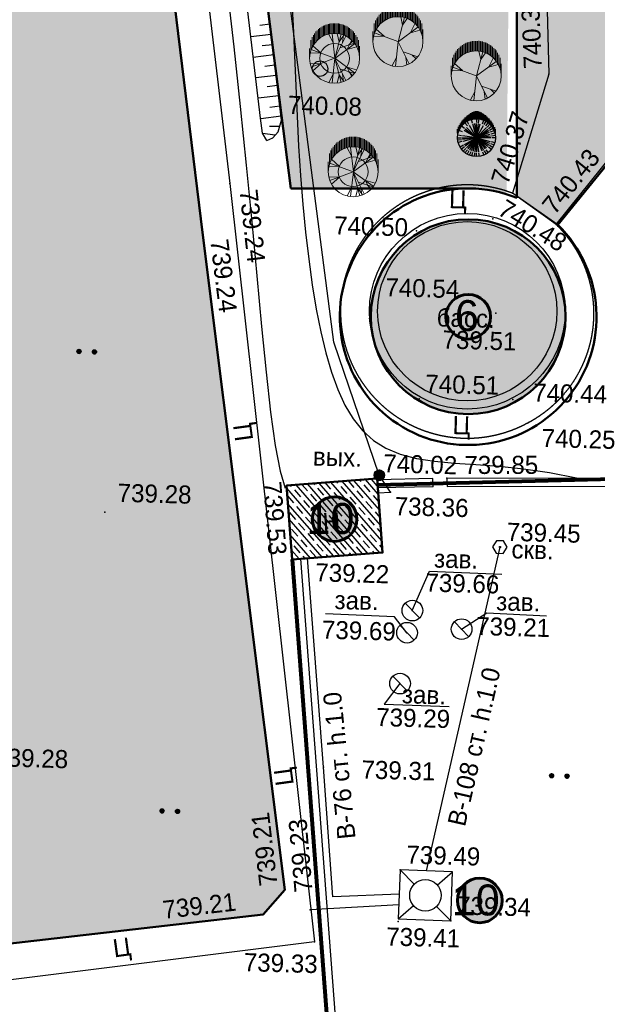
# Model space of a CAD drawing. Header units: millimetres. Extents: x -257011 to 237647566, y 2784933 to 6706507.
# Tile 118 of 256: x 9271319 to 9299299, y 5058939 to 5106666. Entities that reach past the tile are written whole.
import ezdxf

# ---------------------------------------------------------------- set-up
doc = ezdxf.new("R2010")
doc.units = ezdxf.units.MM
doc.header["$LTSCALE"] = 1000
doc.header["$PDMODE"] = 32
doc.header["$PDSIZE"] = 0.3
for name, pattern in [('Д_ТРОТ_ТРУБА', [3, 1.5, -1.5]), ('ДОРОГИ_СТРОЯЩ', [9, 8, -1]), ('Контура низ откосов  Штриховая 0.1-0.5 - - - - - - -', [0.6, 0.1, -0.5]), ('ОТКОС_НИЗ', [1.2, 0.2, -1])]:
    doc.linetypes.add(name, pattern=pattern)
for name, color, linetype in [('(002) Рамка', 7, 'Continuous'), ('(004) Точки рельефа', 7, 'Continuous'), ('(007) Здания', 7, 'Continuous'), ('(011) Колодцы', 7, 'Continuous'), ('(014) Водопровод', 5, 'ИК_Водопровод -------в--------'), ('(025) Дорога', 7, 'Continuous'), ('(027) Гидрография', 7, 'Continuous'), ('(028) Гидротехн.', 7, 'Continuous'), ('(031) Горизонтали', 42, 'Continuous'), ('(035) Откосы', 7, 'Continuous'), ('(036) Растительность', 7, 'Continuous'), ('(038) Деревья', 7, 'Continuous'), ('(040) Ограда', 7, 'Continuous'), ('TREE', 74, 'Continuous')]:
    doc.layers.add(name, color=color, linetype=linetype)
for name, color, linetype, lineweight in [('(032) Горизонтали утолщенные', 32, 'Continuous', 30), ('.', 7, 'Continuous', 15), ('Ф А С А Д', 250, 'Continuous', 15)]:
    doc.layers.add(name, color=color, linetype=linetype, lineweight=lineweight)
doc.styles.add('ATTR', font='romans.shx', dxfattribs={"width": 0.8, "height": 0.470416})
doc.styles.add('BM-431', font='txt')
doc.styles.add('D-431', font='txt', dxfattribs={"width": 2})
doc.styles.add('P-131', font='txt')
doc.styles.add('Roman', font='romans')
doc.styles.add('S', font='txtwr', dxfattribs={"oblique": 15})
doc.styles.get("Standard").update_dxf_attribs({"font": 'ARIALN.TTF'})
doc.linetypes.add('FENCELINE2', pattern='A,6.35,-2.54,[132,ltypeshp.shx,S=2.54,R=0,X=-2.54,Y=0],-2.54,25.4', length=36.83)
doc.linetypes.add('KANALIS_K', pattern='A,1,["<",Standard,S=1.8,R=0,X=-0.9,Y=-0.9],3,-1,["К",Standard,S=1.8,R=0,X=-0.9,Y=-0.9],-1,10', length=16)
doc.linetypes.add('ИК_Водопровод -------в--------', pattern='A,9,-0.6,["В",Standard,S=1.2,R=0,X=0,Y=-0.6],-1.2', length=10.8)
doc.linetypes.add('ОГРАДА_БЕТ', pattern='A,4,["|",Standard,S=0.8,R=0,X=0,Y=-0.8],4', length=8)
pattern_1 = [(95, (-992257.5, -556265.4), (-275.171012, 230.8958947), [127, -381]), (185, (-992199.77, -556196.6), (-230.8958947, -275.171012), [127, -381])]

# ---------------------------------------------------------------- blocks, each defined once
blk = doc.blocks.new('I01171')
blk.add_line((-0.722283, 0.697501), (0.702286, -0.69785))
blk.add_circle((0, 0), 1)
at = {"color": 4, "style": 'S', "oblique": 15}
blk.add_attdef('Z', (1.616431, -1.093486), '', height=2, dxfattribs=at)
blk = doc.blocks.new('U295')
at = {"color": 3}
for p, q in [((-0.05, 0.1), (0.05, 0.1)), ((-0.05, 0), (-0.05, 0.1)), ((0.05, 0), (-0.05, 0)), ((0.05, 0.1), (0.05, 0))]:
    blk.add_line(p, q, dxfattribs=at)
blk.add_lwpolyline([(0.7, 0.05), (0.35, 0.656218), (-0.35, 0.656218), (-0.7, 0.05), (-0.35, -0.556218), (0.35, -0.556218)], close=True, dxfattribs=at)
at = {"color": 4, "style": 'S', "oblique": 15}
blk.add_attdef('Z', (1.328051, -0.575141), '', height=2, dxfattribs=at)
blk = doc.blocks.new('*X145')
at = {"color": 0}
for p, q in [((9.5, 5.08), (10.49, 5.08)), ((9.5, 5.07), (10.49, 5.07)), ((9.5, 5.06), (10.49, 5.06)), ((9.5, 5.05), (10.49, 5.05)), ((9.5, 5.04), (10.49, 5.04)), ((9.5, 5.03), (10.49, 5.03)), ((9.5, 5.02), (10.5, 5.02)), ((9.5, 5.01), (10.5, 5.01)), ((9.5, 5), (10.5, 5)), ((9.5, 4.99), (10.5, 4.99)), ((9.5, 4.98), (10.5, 4.98)), ((9.5, 4.97), (10.5, 4.97)), ((9.5, 4.96), (10.49, 4.96)), ((9.5, 4.95), (10.49, 4.95)), ((9.5, 4.94), (10.49, 4.94)), ((9.5, 4.93), (10.49, 4.93)), ((9.5, 4.92), (10.49, 4.92)), ((9.5, 4.91), (10.49, 4.91)), ((9.5, 4.9), (10.49, 4.9)), ((9.51, 5.12), (10.48, 5.12)), ((9.51, 5.11), (10.48, 5.11)), ((9.51, 5.1), (10.48, 5.1)), ((9.51, 5.09), (10.49, 5.09)), ((9.51, 4.89), (10.49, 4.89)), ((9.51, 4.88), (10.48, 4.88)), ((9.51, 4.87), (10.48, 4.87)), ((9.51, 4.86), (10.48, 4.86)), ((9.52, 5.16), (10.47, 5.16)), ((9.52, 5.15), (10.47, 5.15)), ((9.52, 5.14), (10.47, 5.14)), ((9.52, 5.13), (10.48, 5.13)), ((9.52, 4.85), (10.48, 4.85)), ((9.52, 4.84), (10.47, 4.84)), ((9.52, 4.83), (10.47, 4.83)), ((9.53, 5.18), (10.46, 5.18)), ((9.53, 5.17), (10.46, 5.17)), ((9.53, 4.82), (10.47, 4.82)), ((9.53, 4.81), (10.46, 4.81)), ((9.53, 4.8), (10.46, 4.8)), ((9.54, 5.2), (10.45, 5.2)), ((9.54, 5.19), (10.46, 5.19)), ((9.54, 4.79), (10.45, 4.79)), ((9.54, 4.78), (10.45, 4.78)), ((9.55, 5.22), (10.44, 5.22)), ((9.55, 5.21), (10.45, 5.21)), ((9.56, 5.24), (10.43, 5.24)), ((9.56, 5.23), (10.44, 5.23)), ((9.57, 5.26), (10.42, 5.26)), ((9.57, 5.25), (10.43, 5.25)), ((9.58, 5.27), (10.41, 5.27)), ((9.59, 5.29), (10.4, 5.29)), ((9.59, 5.28), (10.41, 5.28)), ((9.6, 5.3), (10.39, 5.3)), ((9.61, 5.31), (10.38, 5.31)), ((9.62, 5.32), (10.37, 5.32)), ((9.63, 5.33), (10.37, 5.33)), ((9.64, 5.34), (10.36, 5.34)), ((9.65, 5.35), (10.35, 5.35)), ((9.66, 5.36), (10.34, 5.36)), ((9.67, 5.37), (10.32, 5.37)), ((9.68, 5.38), (10.31, 5.38)), ((9.69, 5.39), (10.3, 5.39)), ((9.71, 5.4), (10.29, 5.4)), ((9.72, 5.41), (10.27, 5.41)), ((9.74, 5.42), (10.26, 5.42)), ((9.75, 5.43), (10.24, 5.43)), ((9.77, 5.44), (10.22, 5.44)), ((9.79, 5.45), (10.2, 5.45)), ((9.82, 5.46), (10.18, 5.46)), ((9.85, 5.47), (10.15, 5.47)), ((9.88, 5.48), (10.11, 5.48)), ((9.94, 5.49), (10.05, 5.49)), ((9.55, 4.77), (10.44, 4.77)), ((9.55, 4.76), (10.44, 4.76)), ((9.56, 4.75), (10.43, 4.75)), ((9.56, 4.74), (10.43, 4.74)), ((9.57, 4.73), (10.42, 4.73)), ((9.58, 4.72), (10.41, 4.72)), ((9.58, 4.71), (10.41, 4.71)), ((9.59, 4.7), (10.4, 4.7)), ((9.6, 4.69), (10.39, 4.69)), ((9.61, 4.68), (10.39, 4.68)), ((9.61, 4.67), (10.38, 4.67)), ((9.62, 4.66), (10.37, 4.66)), ((9.63, 4.65), (10.36, 4.65)), ((9.64, 4.64), (10.35, 4.64)), ((9.65, 4.63), (10.34, 4.63)), ((9.66, 4.62), (10.33, 4.62)), ((9.67, 4.61), (10.32, 4.61)), ((9.69, 4.6), (10.31, 4.6)), ((9.7, 4.59), (10.29, 4.59)), ((9.71, 4.58), (10.28, 4.58)), ((9.73, 4.57), (10.26, 4.57)), ((9.75, 4.56), (10.25, 4.56)), ((9.76, 4.55), (10.23, 4.55)), ((9.78, 4.54), (10.21, 4.54)), ((9.81, 4.53), (10.18, 4.53)), ((9.83, 4.52), (10.16, 4.52)), ((9.87, 4.51), (10.12, 4.51)), ((9.91, 4.5), (10.08, 4.5))]:
    blk.add_line(p, q, dxfattribs=at)
blk = doc.blocks.new('I01070')
at = {"color": 0}
blk.add_circle((0.05, 0.03), 0.5, dxfattribs=at)
blk.add_blockref('*X145', (-9.95, -4.96), dxfattribs=at)
blk = doc.blocks.new('d')
at = {"layer": '(038) Деревья', "color": 30}
blk.add_ellipse((0, 0), major_axis=(0.265, 0.265), ratio=1, start_param=5.497787, end_param=11.780972, dxfattribs=at)
blk = doc.blocks.new('*X70')
at = {"color": 0}
for p, q in [((1.8, 2.04), (2.2, 2.04)), ((1.8, 2.03), (2.2, 2.03)), ((1.8, 2.02), (2.2, 2.02)), ((1.8, 2.01), (2.2, 2.01)), ((1.8, 2), (2.2, 2)), ((1.8, 1.99), (2.2, 1.99)), ((1.8, 1.98), (2.2, 1.98)), ((1.8, 1.97), (2.2, 1.97)), ((1.8, 1.96), (2.2, 1.96)), ((1.81, 2.07), (2.19, 2.07)), ((1.81, 2.06), (2.19, 2.06)), ((1.81, 2.05), (2.19, 2.05)), ((1.81, 1.95), (2.19, 1.95)), ((1.81, 1.94), (2.19, 1.94)), ((1.81, 1.93), (2.19, 1.93)), ((1.82, 2.09), (2.18, 2.09)), ((1.82, 2.08), (2.18, 2.08)), ((1.82, 1.92), (2.18, 1.92)), ((1.82, 1.91), (2.18, 1.91)), ((1.83, 2.11), (2.17, 2.11)), ((1.83, 2.1), (2.17, 2.1)), ((1.84, 2.12), (2.16, 2.12)), ((1.85, 2.13), (2.15, 2.13)), ((1.86, 2.14), (2.14, 2.14)), ((1.87, 2.15), (2.13, 2.15)), ((1.88, 2.16), (2.12, 2.16)), ((1.9, 2.17), (2.11, 2.17)), ((1.91, 2.18), (2.09, 2.18)), ((1.94, 2.19), (2.06, 2.19)), ((1.83, 1.9), (2.17, 1.9)), ((1.83, 1.89), (2.17, 1.89)), ((1.84, 1.88), (2.16, 1.88)), ((1.85, 1.87), (2.15, 1.87)), ((1.86, 1.86), (2.14, 1.86)), ((1.87, 1.85), (2.13, 1.85)), ((1.88, 1.84), (2.12, 1.84)), ((1.9, 1.83), (2.11, 1.83)), ((1.91, 1.82), (2.09, 1.82)), ((1.94, 1.81), (2.06, 1.81))]:
    blk.add_line(p, q, dxfattribs=at)
blk = doc.blocks.new('I04100')
blk.add_circle((0, 0), 0.2)
blk.add_blockref('*X70', (-2, -2))
blk = doc.blocks.new('kjvklglhl')
at = {"layer": '(004) Точки рельефа'}
for p in [(333.406, 460.634), (320.534, 458.04), (318.108, 454.899), (331.811, 454.811), (330.891, 453.542), (333.962, 453.359), (327.22, 452.858), (316.881, 452.353), (331.176, 448.981), (325.065, 448.539), (327.565, 444.715), (332.114, 444.815), (332.906, 443.73), (325.64, 440.796), (325.744, 440.975), (329.028, 440.916), (321.314, 440.345), (326.312, 440.162), (312.501, 438.805), (331.708, 437.648), (321.64, 436.763), (327.529, 434.451), (327.298, 433.372), (329.937, 433.62), (327.029, 430.897), (323.438, 426.735), (327.288, 421.869), (321.731, 420.742), (320.719, 419.528), (322.991, 419.818), (327.264, 419.364), (329.811, 419.476), (323.251, 418.267)]:
    blk.add_point(p, dxfattribs=at)
at = {"layer": '(007) Здания'}
blk.add_lwpolyline([(325.64, 440.796), (321.267, 440.34), (321.64, 436.763), (326.013, 437.219)], close=True, dxfattribs=at)
for points in [[(329.028, 440.916), (329.04, 440.516)], [(329.04, 440.516), (338.605, 440.799), (338.503, 429.759), (338.464, 406.678)], [(321.64, 436.763), (324.695, 407.444)]]:
    blk.add_lwpolyline(points, dxfattribs=at)
at = {"layer": '(011) Колодцы'}
for points in [[(327.529, 434.451), (328.301, 436.388), (331.821, 436.33)], [(329.937, 433.62), (331.142, 434.439), (334.028, 434.371)], [(327.298, 433.372), (326.679, 434.129), (323.325, 434.169)], [(327.029, 430.897), (326.298, 429.882), (329.448, 429.851)]]:
    blk.add_lwpolyline(points, dxfattribs=at)
at = {"layer": '(014) Водопровод', "ltscale": 0.5, "flags": 128}
for points in [[(325.711, 440.112), (326.312, 440.162), (325.744, 440.975), (323.361, 447.342), (313.499, 509.603), (261.079, 502.552), (256.511, 532.162)], [(331.683, 437.648), (328.561, 421.856)], [(327.277, 420.685), (324.064, 420.477), (323.438, 426.735), (322.385, 436.841)], [(327.272, 420.167), (322.991, 419.818)]]:
    blk.add_lwpolyline(points, dxfattribs=at)
at = {"layer": '(025) Дорога', "linetype": 'Д_ТРОТ_ТРУБА', "flags": 128}
blk.add_lwpolyline([(269.368, 515.247), (270.684, 506.001), (279.473, 507.345), (281.553, 506.423), (308.542, 510.883), (312.531, 513.649), (318.524, 513.838), (330.524, 514.19), (333.406, 460.634), (331.811, 454.811, 1.56758), (332.906, 443.73, 0.509364), (333.962, 453.359), (336.672, 456.912), (338.021, 457.657), (347.714, 458.292), (347.773, 448.108), (343.552, 448.203), (343.703, 435.09)], format="xyb", dxfattribs=at)
for points in [[(323.251, 418.267), (300.714, 414.809), (283.138, 412.485), (281.122, 413.564), (275.085, 449.451), (270.84, 474.617), (267.554, 498.57), (282.371, 501.061), (308.67, 505.056), (310.788, 503.765), (314.781, 477.717), (318.108, 454.899), (323.251, 418.267)], [(321.731, 420.742), (316.881, 452.353), (313.048, 477.771), (309.058, 502.896), (307.912, 503.399), (283.734, 499.451), (269.193, 497.303), (272.561, 474.353), (276.62, 450.413), (282.198, 415.2), (283.437, 414.157), (320.719, 419.528), (321.731, 420.742)]]:
    blk.add_lwpolyline(points, dxfattribs=at)
at = {"layer": '(025) Дорога', "linetype": 'Контура низ откосов  Штриховая 0.1-0.5 - - - - - - -'}
blk.add_lwpolyline([(333.962, 453.359), (331.811, 454.811)], dxfattribs=at)
at = {"layer": '(027) Гидрография', "color": 3}
blk.add_circle((329.784, 449.03), 4.344, dxfattribs=at)
at = {"layer": '(028) Гидротехн.'}
blk.add_lwpolyline([(327.288, 421.869), (327.265, 419.501), (329.811, 419.476), (329.834, 421.844)], close=True, dxfattribs=at)
for points in [[(327.288, 421.869), (327.998, 421.196)], [(329.112, 421.185), (329.834, 421.844)], [(327.265, 419.501), (327.987, 420.16)], [(329.811, 419.476), (329.101, 420.149)]]:
    blk.add_lwpolyline(points, dxfattribs=at)
at = {"layer": '(028) Гидротехн.', "ltscale": 0.8}
blk.add_circle((329.784, 449.03), 4.744, dxfattribs=at)
at = {"layer": '(028) Гидротехн.'}
blk.add_circle((328.55, 420.672), 0.761, dxfattribs=at)
at = {"layer": '(031) Горизонтали', "flags": 128}
blk.add_lwpolyline([(317.699, 464.454), (318.114, 461.525), (318.509, 458.637), (318.88, 455.809), (319.223, 453.066), (319.542, 450.453), (319.841, 448.017), (320.125, 445.808), (320.399, 443.873), (320.666, 442.262), (320.933, 441.022), (321.202, 440.203)], dxfattribs=at)
at = {"layer": '(032) Горизонтали утолщенные'}
blk.add_lwpolyline([(320.844, 464.049), (320.959, 462.631), (321.065, 461.182), (321.168, 459.718), (321.275, 458.252), (321.392, 456.8), (321.525, 455.375), (321.676, 453.984), (321.845, 452.637), (322.033, 451.341), (322.24, 450.104), (322.468, 448.933), (322.718, 447.837), (322.99, 446.822), (323.286, 445.896), (323.614, 445.061), (323.982, 444.317), (324.399, 443.666), (324.874, 443.109), (325.416, 442.645), (326.033, 442.278), (326.734, 442.006), (327.526, 441.827), (328.406, 441.719), (329.37, 441.655), (330.414, 441.611), (331.533, 441.56), (332.723, 441.475), (333.979, 441.331), (335.298, 441.101)], dxfattribs=at)
at = {"layer": '(035) Откосы'}
for p, q in [((319.346, 462.612), (319.84, 462.686)), ((318.925, 462.044), (319.914, 462.191)), ((319.493, 461.623), (319.988, 461.697)), ((319.073, 461.055), (320.062, 461.203)), ((319.641, 460.635), (320.136, 460.708)), ((319.22, 460.066), (320.209, 460.214)), ((319.789, 459.646), (320.283, 459.72)), ((319.368, 459.078), (320.357, 459.225)), ((319.936, 458.657), (320.431, 458.731)), ((319.516, 458.089), (320.505, 458.237)), ((319.951, 457.722), (320.456, 457.749)), ((319.619, 457.386), (320.247, 457.309))]:
    blk.add_line(p, q, dxfattribs=at)
blk.add_lwpolyline([(319.844, 457.028), (320.125, 457.17), (320.377, 457.458), (320.534, 458.04), (317.903, 475.66), (312.574, 506.915), (312.192, 507.383), (311.596, 507.687), (310.502, 508.023), (284.392, 504.328), (278.337, 503.244), (265.243, 500.775), (264.939, 500.462), (264.803, 499.989), (265.706, 495.765), (268.865, 477.481), (274.213, 445.131), (280.153, 409.582)], dxfattribs=at)
at = {"layer": '(035) Откосы', "linetype": 'ОТКОС_НИЗ'}
blk.add_lwpolyline([(319.844, 457.028), (319.619, 457.386), (319.514, 458.099), (316.916, 475.502), (311.633, 506.487), (311.551, 506.587), (311.219, 506.757), (310.421, 507.002), (284.551, 503.341), (278.518, 502.26), (265.85, 499.872), (266.688, 495.955), (269.851, 477.647), (275.2, 445.294), (281.12, 409.861), (281.136, 409.822), (281.351, 409.621), (310.666, 409.479), (317.618, 409.281), (323.511, 408.859), (324.497, 408.587)], dxfattribs=at)
at = {"layer": '(040) Ограда', "linetype": 'ОГРАДА_БЕТ', "ltscale": 0.5, "flags": 128}
for points in [[(329.028, 440.916), (339.009, 441.211), (338.903, 429.757), (338.864, 406.255), (338.864, 406.255)], [(328.35, 440.881), (325.645, 440.744)], [(328.371, 440.482), (328.35, 440.881)], [(328.371, 440.482), (325.665, 440.344)], [(322.037, 436.805), (325.1, 407.422)]]:
    blk.add_lwpolyline(points, dxfattribs=at)
at = {"layer": '(011) Колодцы', "xscale": 0.5, "yscale": 0.5, "zscale": 0.5}
for p in [(327.534, 434.451), (327.303, 433.372), (329.942, 433.62), (327.034, 430.897)]:
    blk.add_blockref('I01171', p, dxfattribs=at)
at = {"layer": '(014) Водопровод', "color": 0, "linetype": 'Continuous', "xscale": 0.5, "yscale": 0.5, "zscale": 0.5}
blk.add_blockref('I01070', (325.719, 440.955), dxfattribs=at)
at = {"layer": '(028) Гидротехн.', "xscale": 0.5, "yscale": 0.5, "zscale": 0.5}
blk.add_blockref('U295', (331.683, 437.623), dxfattribs=at)
at = {"layer": '(036) Растительность', "linetype": 'Continuous', "xscale": 0.5, "yscale": 0.5, "zscale": 0.5}
for p in [(311.034, 446.556), (311.784, 446.556), (334.499, 426.643), (335.249, 426.643), (315.685, 424.406), (316.435, 424.406)]:
    blk.add_blockref('I04100', p, dxfattribs=at)
at = {"layer": '(038) Деревья', "color": 30, "linetype": 'Continuous'}
blk.add_blockref('d', (322.323, 460.585), dxfattribs=at)
at = {"layer": '(004) Точки рельефа', "style": 'D-431'}
for s, rotation, p in [('740.32', 94.0803, (333.071, 460.899)), ('740.37', 74.6807, (331.583, 455.172)), ('740.43', 52.6537, (333.886, 453.779)), ('739.24', 277.9817, (318.582, 454.58)), ('740.48', 329.7909, (331.061, 453.797)), ('739.24', 278.7227, (317.236, 452.116)), ('739.85', 1.6953, (329.863, 441.141)), ('739.53', 275.9505, (320.133, 440.476)), ('739.21', 98.3253, (321.377, 420.981)), ('739.23', 96.4273, (323.085, 420.698)), ('739.21', 8.1989, (315.909, 419.17))]:
    blk.add_text(s, height=0.875, rotation=rotation, dxfattribs=at).set_placement(p)
for s, p in [('740.08', (320.821, 458.355)), ('740.50', (323.22, 452.574)), ('740.54', (325.786, 449.647)), ('739.51', (328.626, 447.193)), ('740.51', (327.852, 445.03)), ('740.44', (333.087, 444.747)), ('740.25', (333.558, 442.557)), ('740.02', (325.927, 441.111)), ('739.28', (313.101, 439.325)), ('738.36', (326.536, 439.054)), ('739.45', (331.996, 437.963)), ('739.22', (322.783, 435.737)), ('739.66', (328.127, 435.395)), ('739.69', (323.181, 432.97)), ('739.21', (330.647, 433.355)), ('739.29', (325.928, 428.809)), ('739.28', (307.488, 426.34)), ('739.31', (325.285, 426.248)), ('739.49', (327.576, 422.184)), ('739.34', (330.098, 419.791)), ('739.41', (326.712, 418.189)), ('739.33', (319.851, 416.753))]:
    blk.add_text(s, height=0.875, dxfattribs=at).set_placement(p)
at = {"layer": '(007) Здания', "color": 0, "linetype": 'Continuous', "style": 'P-131'}
blk.add_text('Н', height=0.88, rotation=5.1862, dxfattribs=at).set_placement((323.108, 438.168))
at = {"layer": '(011) Колодцы', "style": 'BM-431'}
for p in [(328.515, 436.569), (323.752, 434.424), (331.581, 434.581), (327.143, 429.949)]:
    blk.add_text('зав.', height=0.875, dxfattribs=at).set_placement(p)
at = {"layer": '(014) Водопровод', "color": 0, "linetype": 'Continuous', "style": 'BM-431'}
blk.add_text('вых.', height=0.875, dxfattribs=at).set_placement((322.509, 441.348))
for s, rotation, p in [('В-108 ст. h.1.0', 78.8165, (330.373, 424.018)), ('В-76 ст. h.1.0', 97.3247, (325.094, 423.336))]:
    blk.add_text(s, height=0.875, rotation=rotation, dxfattribs=at).set_placement(p)
at = {"layer": '(025) Дорога', "linetype": 'ДОРОГИ_СТРОЯЩ', "style": 'BM-431'}
for p in [(328.748, 454.003), (329.228, 443.058)]:
    blk.add_text('Ц', height=0.875, dxfattribs=at).set_placement(p)
for rotation, p in [(99.3824, (319.595, 442.506)), (99.3824, (322.032, 425.864)), (9.3824, (313.566, 417.236))]:
    blk.add_text('Ц', height=0.875, rotation=rotation, dxfattribs=at).set_placement(p)
at = {"layer": '(027) Гидрография', "color": 0, "style": 'D-431'}
blk.add_text('басс.', height=0.875, dxfattribs=at).set_placement((328.312, 448.258))
at = {"layer": '(028) Гидротехн.', "style": 'BM-431'}
blk.add_text('скв.', height=0.875, dxfattribs=at).set_placement((332.249, 437.12))
blk = doc.blocks.new('dhdyfh')
at = {"layer": 'TREE', "color": 92, "lineweight": 20}
for p, q in [((10254156, 5666184), (10254156, 5666675)), ((10254217, 5666691), (10254217, 5666204)), ((10254277, 5666217), (10254277, 5666705)), ((10254338, 5666714), (10254338, 5666227)), ((10254398, 5666235), (10254398, 5666724)), ((10254459, 5666724), (10254459, 5666238)), ((10254519, 5666243), (10254519, 5666724)), ((10254580, 5666724), (10254580, 5666240)), ((10254640, 5666233), (10254640, 5666724)), ((10254701, 5666717), (10254701, 5666227)), ((10254761, 5666215), (10254761, 5666706)), ((10254822, 5666693), (10254822, 5666199)), ((10254882, 5666186), (10254882, 5666674)), ((10253551, 5665761), (10253551, 5666240)), ((10253612, 5665831), (10253612, 5666323)), ((10253672, 5665895), (10253672, 5666384)), ((10253733, 5665949), (10253733, 5666439)), ((10253793, 5665998), (10253793, 5666487)), ((10253854, 5666529), (10253854, 5666039)), ((10253914, 5666083), (10253914, 5666567)), ((10253975, 5666109), (10253975, 5666601)), ((10254035, 5666629), (10254035, 5666140)), ((10254096, 5666652), (10254096, 5666163)), ((10254443, 5665800), (10254236, 5666193)), ((10254532, 5665031), (10254393, 5666223)), ((10254522, 5665028), (10254837, 5666198)), ((10254739, 5665821), (10254650, 5666236)), ((10254943, 5666652), (10254943, 5666166)), ((10255003, 5666140), (10255003, 5666629)), ((10255064, 5666601), (10255064, 5666114)), ((10255125, 5666081), (10255125, 5666565)), ((10255185, 5666529), (10255185, 5666042)), ((10255246, 5665998), (10255246, 5666487)), ((10255306, 5666441), (10255306, 5665949)), ((10255367, 5665893), (10255367, 5666384)), ((10255427, 5666323), (10255427, 5665828)), ((10255488, 5665756), (10255488, 5666256)), ((10253370, 5665419), (10253370, 5665908)), ((10253430, 5665555), (10253430, 5666052)), ((10253491, 5665666), (10253491, 5666158)), ((10254522, 5665031), (10255054, 5666100)), ((10254522, 5665028), (10255488, 5665736)), ((10254739, 5665828), (10254966, 5666152)), ((10254778, 5665531), (10255478, 5665762)), ((10254897, 5665793), (10254946, 5666154)), ((10255123, 5665467), (10255340, 5665898)), ((10255212, 5665677), (10255390, 5665854)), ((10255548, 5666158), (10255548, 5665664)), ((10255609, 5665574), (10255609, 5666055)), ((10255669, 5665911), (10255669, 5665409)), ((10253309, 5665030), (10253309, 5665514)), ((10253851, 5665282), (10253348, 5665297)), ((10254519, 5665030), (10253387, 5665451)), ((10253851, 5665290), (10253466, 5665636)), ((10255133, 5665459), (10255577, 5665590)), ((10255730, 5665030), (10255730, 5665615))]:
    blk.add_line(p, q, dxfattribs=at)
at = {"layer": 'TREE', "color": 30, "lineweight": 20, "true_color": 0xf8991e}
for p, q in [((10253851, 5664777), (10253348, 5664762)), ((10254519, 5665030), (10253387, 5664608)), ((10253851, 5664769), (10253466, 5664423)), ((10254532, 5665028), (10254393, 5663836)), ((10254522, 5665031), (10254837, 5663861)), ((10254522, 5665031), (10255488, 5664323)), ((10254522, 5665028), (10255054, 5663959)), ((10254778, 5664528), (10255478, 5664297)), ((10255123, 5664592), (10255340, 5664161)), ((10255133, 5664600), (10255577, 5664469)), ((10255212, 5664382), (10255390, 5664205)), ((10254443, 5664259), (10254236, 5663866)), ((10254739, 5664238), (10254650, 5663823)), ((10254739, 5664231), (10254966, 5663908)), ((10254897, 5664266), (10254946, 5663905))]:
    blk.add_line(p, q, dxfattribs=at)
blk.add_circle((10254519, 5665030), 1210, dxfattribs=at)
at = {"layer": 'TREE', "color": 92, "lineweight": 20}
blk.add_circle((10254519, 5665030), 720, dxfattribs=at)
at = {"layer": 'TREE', "color": 30, "lineweight": 20, "true_color": 0xf8991e, "style": 'ATTR', "width": 0.8, "flags": 9}
for p in [(10254522, 5665031), (10254522, 5665028)]:
    blk.add_attdef('ESTCODE', p, '', height=14.1, rotation=90, dxfattribs=at)
blk = doc.blocks.new('17')
at = {"layer": 'TREE', "color": 68, "lineweight": 20, "true_color": 0x306100}
for p, q in [((16375547, 10777897), (16376284, 10777897)), ((16375547, 10776055), (16376189, 10777778)), ((16375932, 10777072), (16375955, 10777838)), ((16376140, 10777805), (16376884, 10777805)), ((16376347, 10777713), (16377104, 10777713)), ((16375943, 10777072), (16376470, 10777658)), ((16376516, 10777620), (16377265, 10777620)), ((16376661, 10777528), (16377389, 10777528)), ((16376767, 10777436), (16377515, 10777436)), ((16376865, 10777344), (16377610, 10777344)), ((16376947, 10777252), (16377692, 10777252)), ((16377022, 10777160), (16377766, 10777160)), ((16377829, 10777068), (16377084, 10777068)), ((16377151, 10776976), (16377888, 10776976)), ((16375545, 10776036), (16373730, 10776246)), ((16374374, 10776171), (16373777, 10776487)), ((16377190, 10776884), (16377939, 10776884)), ((16377982, 10776792), (16377237, 10776792)), ((16378017, 10776699), (16377272, 10776699)), ((16377304, 10776607), (16378052, 10776607)), ((16378077, 10776515), (16377335, 10776515)), ((16377355, 10776423), (16378098, 10776423)), ((16378111, 10776331), (16377369, 10776331)), ((16377381, 10776239), (16378126, 10776239)), ((16375545, 10776051), (16373917, 10775240)), ((16374784, 10775661), (16374433, 10774595)), ((16375545, 10776051), (16377325, 10775571)), ((16375545, 10776051), (16376623, 10774580)), ((16376751, 10775721), (16377384, 10775856)), ((16376763, 10775721), (16377255, 10775376)), ((16378080, 10775594), (16377327, 10775594)), ((16377351, 10775686), (16378099, 10775686)), ((16378115, 10775778), (16377370, 10775778)), ((16377378, 10775870), (16378127, 10775870)), ((16378126, 10776147), (16377386, 10776147)), ((16378126, 10775963), (16377390, 10775963)), ((16377394, 10776055), (16378126, 10776055)), ((16374386, 10775481), (16373835, 10775406)), ((16374561, 10775000), (16374292, 10774730)), ((16376201, 10775120), (16376400, 10774445)), ((16376213, 10775135), (16376868, 10774805)), ((16377696, 10774857), (16376947, 10774857)), ((16377022, 10774949), (16377766, 10774949)), ((16377829, 10775042), (16377088, 10775042)), ((16377147, 10775134), (16377884, 10775134)), ((16377939, 10775226), (16377198, 10775226)), ((16377237, 10775318), (16377982, 10775318)), ((16378017, 10775410), (16377276, 10775410)), ((16377308, 10775502), (16378050, 10775502)), ((16375547, 10774213), (16376438, 10774213)), ((16376888, 10774305), (16376124, 10774305)), ((16376376, 10774397), (16377108, 10774397)), ((16377265, 10774489), (16376512, 10774489)), ((16376652, 10774581), (16377414, 10774581)), ((16377515, 10774673), (16376763, 10774673)), ((16376861, 10774765), (16377610, 10774765))]:
    blk.add_line(p, q, dxfattribs=at)
blk.add_circle((16375547, 10776055), 1842, dxfattribs=at)
at = {"layer": 'TREE', "color": 68, "lineweight": 20, "true_color": 0x306100, "style": 'ATTR', "width": 0.8, "flags": 9}
blk.add_attdef('ESTCODE', (16375545, 10776051), '', height=21.5, dxfattribs=at)
blk = doc.blocks.new('16')
h = blk.add_hatch(color=256)
h.dxf.hatch_style = 1
h.set_gradient(color1=(153, 204, 102), one_color=1, tint=1, name='SPHERICAL')
h.paths.add_polyline_path([(16382639, 10776741, 1), (16386324, 10776741, 1)])
blk.add_circle((16384481, 10776741), 1842)
at = {"layer": 'TREE'}
for p, q in [((16383746, 10778014), (16383560, 10778336)), ((16384102, 10778156), (16384005, 10778520)), ((16384290, 10778196), (16384241, 10778567)), ((16384481, 10778583), (16384481, 10778214)), ((16384673, 10778196), (16384722, 10778567)), ((16384938, 10778583), (16385310, 10778583)), ((16385044, 10778100), (16385186, 10778442)), ((16385074, 10778491), (16385524, 10778491)), ((16385282, 10778398), (16385700, 10778398)), ((16383119, 10777305), (16382780, 10777445)), ((16383208, 10777476), (16382886, 10777662)), ((16383317, 10777634), (16383020, 10777862)), ((16383442, 10777780), (16383179, 10778043)), ((16384481, 10776741), (16383285, 10777431)), ((16383584, 10777909), (16383360, 10778202)), ((16384481, 10776741), (16383384, 10777583)), ((16384481, 10776741), (16383504, 10777717)), ((16384481, 10776741), (16383643, 10777834)), ((16384481, 10776741), (16383791, 10777937)), ((16384481, 10776741), (16384124, 10778075)), ((16384481, 10776741), (16384302, 10778103)), ((16384481, 10778122), (16384481, 10776741)), ((16384481, 10776741), (16384661, 10778103)), ((16384481, 10776741), (16385172, 10777937)), ((16384481, 10776741), (16385320, 10777834)), ((16384481, 10776741), (16385458, 10777717)), ((16384481, 10776741), (16385678, 10777431)), ((16385378, 10777909), (16385603, 10778202)), ((16385450, 10778306), (16385862, 10778306)), ((16385595, 10778214), (16385999, 10778214)), ((16385646, 10777634), (16385943, 10777862)), ((16385701, 10778122), (16386115, 10778122)), ((16385755, 10777476), (16386077, 10777662)), ((16385799, 10778030), (16386226, 10778030)), ((16385881, 10777938), (16386324, 10777938)), ((16385956, 10777846), (16386436, 10777846)), ((16386517, 10777754), (16386019, 10777754)), ((16386085, 10777662), (16386598, 10777662)), ((16386124, 10777569), (16386671, 10777569)), ((16386744, 10777477), (16386171, 10777477)), ((16386812, 10777385), (16386207, 10777385)), ((16382639, 10776741), (16383008, 10776741)), ((16383020, 10776933), (16382655, 10776981)), ((16383020, 10776548), (16382655, 10776500)), ((16383056, 10777122), (16382702, 10777217)), ((16384481, 10776741), (16383100, 10776741)), ((16384481, 10776741), (16383114, 10776920)), ((16384481, 10776741), (16383114, 10776561)), ((16384481, 10776741), (16383147, 10777098)), ((16384481, 10776741), (16383207, 10777268)), ((16384481, 10776741), (16383207, 10776213)), ((16384481, 10776741), (16383285, 10776050)), ((16384481, 10776741), (16383384, 10775898)), ((16384481, 10776741), (16383504, 10775764)), ((16384481, 10776741), (16383643, 10775648)), ((16384481, 10776741), (16383791, 10775544)), ((16384481, 10776741), (16383956, 10775471)), ((16384481, 10776741), (16384124, 10775406)), ((16384481, 10776741), (16385816, 10777098)), ((16384481, 10776741), (16385848, 10776920)), ((16384481, 10776741), (16385863, 10776741)), ((16384481, 10776741), (16385458, 10775764)), ((16384481, 10776741), (16385816, 10776383)), ((16384481, 10776741), (16385678, 10776050)), ((16384481, 10776741), (16385848, 10776561)), ((16384481, 10776741), (16385320, 10775648)), ((16384481, 10776741), (16385172, 10775544)), ((16384481, 10776741), (16384839, 10775406)), ((16384481, 10776741), (16385007, 10775471)), ((16384481, 10776741), (16384661, 10775378)), ((16384481, 10775359), (16384481, 10776741)), ((16385907, 10777122), (16386261, 10777217)), ((16385942, 10776548), (16386308, 10776500)), ((16386324, 10776741), (16385955, 10776741)), ((16386238, 10777293), (16386872, 10777293)), ((16386924, 10777201), (16386269, 10777201)), ((16386289, 10777109), (16386975, 10777109)), ((16387013, 10777017), (16386304, 10777017)), ((16387005, 10776464), (16386305, 10776464)), ((16386313, 10776556), (16387035, 10776556)), ((16386316, 10776925), (16387043, 10776925)), ((16387056, 10776833), (16386320, 10776833)), ((16387056, 10776648), (16386324, 10776648)), ((16386328, 10776741), (16387065, 10776741)), ((16383119, 10776176), (16382780, 10776036)), ((16383208, 10776005), (16382886, 10775819)), ((16383317, 10775847), (16383020, 10775619)), ((16383584, 10775572), (16383360, 10775279)), ((16383746, 10775467), (16383560, 10775145)), ((16385217, 10775467), (16385402, 10775145)), ((16385378, 10775572), (16385603, 10775279)), ((16385521, 10775701), (16385784, 10775438)), ((16385646, 10775847), (16385943, 10775619)), ((16385755, 10776005), (16386077, 10775819)), ((16385795, 10775451), (16386230, 10775451)), ((16385844, 10776176), (16386183, 10776036)), ((16386333, 10775543), (16385881, 10775543)), ((16385956, 10775635), (16386427, 10775635)), ((16386517, 10775727), (16386023, 10775727)), ((16386081, 10775819), (16386603, 10775819)), ((16386680, 10775912), (16386132, 10775912)), ((16386171, 10776004), (16386744, 10776004)), ((16386812, 10776096), (16386211, 10776096)), ((16386242, 10776188), (16386872, 10776188)), ((16386928, 10776280), (16386262, 10776280)), ((16386285, 10776372), (16386975, 10776372)), ((16383918, 10775381), (16383776, 10775039)), ((16384102, 10775325), (16384005, 10774961)), ((16384481, 10774898), (16384481, 10775267)), ((16384673, 10775285), (16384722, 10774914)), ((16384861, 10775325), (16384958, 10774961)), ((16384868, 10774898), (16385306, 10774898)), ((16385044, 10775381), (16385186, 10775039)), ((16385511, 10774991), (16385058, 10774991)), ((16385310, 10775083), (16385695, 10775083)), ((16385849, 10775175), (16385446, 10775175)), ((16385587, 10775267), (16385995, 10775267)), ((16386119, 10775359), (16385697, 10775359))]:
    blk.add_line(p, q, dxfattribs=at)
at = {"layer": 'TREE', "style": 'ATTR', "width": 0.8, "flags": 9}
blk.add_attdef('ESTCODE', (16384481, 10776741), '', height=21.5, dxfattribs=at)
blk = doc.blocks.new('rfregd')
at = {"layer": '.', "lineweight": 50, "ltscale": 1000, "transparency": 33554687}
h = blk.add_hatch(color=256, dxfattribs=at)
h.dxf.hatch_style = 1
h.set_gradient(color1=(132, 132, 132), color2=(132, 132, 132), tint=1)
edge = h.paths.add_edge_path()
edge.add_line((9300965.6, 5093610.5), (9336928.5, 5094386.8))
edge.add_line((9336928.5, 5094386.8), (9336928.5, 5096299.4))
edge.add_line((9336928.5, 5096299.4), (9353071, 5096299.4))
edge.add_line((9353071, 5096299.4), (9353071, 5095582.8))
edge.add_line((9353071, 5095582.8), (9355697.3, 5095582.8))
edge.add_line((9355697.3, 5095582.8), (9355697.3, 5132933))
edge.add_line((9355697.3, 5132933), (9354882, 5132948.3))
edge.add_line((9354882, 5132948.3), (9354907.6, 5146710.3))
edge.add_line((9354907.6, 5146710.3), (9355747.7, 5146710.3))
edge.add_line((9355747.7, 5146710.3), (9355747.7, 5159068.8))
edge.add_line((9355747.7, 5159068.8), (9300083.3, 5159068.8))
edge.add_arc((9300146.7, 5157667.5), 1402.7, 92.5888, 177.77629)
edge.add_line((9298745, 5157722), (9298745, 5163180.1))
edge.add_line((9298745, 5163180.1), (9362653.4, 5162525.8))
edge.add_line((9362653.4, 5162525.8), (9362653.4, 5149977.2))
edge.add_line((9362653.4, 5149977.2), (9365428.3, 5149977.2))
edge.add_line((9365428.3, 5149977.2), (9365407.3, 5129768.8))
edge.add_line((9365407.3, 5129768.8), (9362523.2, 5129765.8))
edge.add_line((9362523.2, 5129765.8), (9362558, 5096504.4))
edge.add_line((9362558, 5096504.4), (9372517.7, 5096754.6))
edge.add_line((9372517.7, 5096754.6), (9374343.8, 5096666.4))
edge.add_line((9374343.8, 5096666.4), (9374301.5, 5095789.9))
edge.add_line((9374301.5, 5095789.9), (9374125.4, 5092148.3))
edge.add_line((9374125.4, 5092148.3), (9370781.8, 5092415.2))
edge.add_line((9370781.8, 5092415.2), (9370570.7, 5090644.2))
edge.add_line((9370570.7, 5090644.2), (9300416.5, 5089116.5))
edge.add_line((9300416.5, 5089116.5), (9298996.1, 5088355.4))
edge.add_line((9298996.1, 5088355.4), (9296234.2, 5084959.1))
edge.add_line((9296234.2, 5084959.1), (9294245, 5086345.3))
edge.add_line((9294245, 5086345.3), (9294245, 5135194.4))
edge.add_line((9294245, 5135194.4), (9298745, 5135194.4))
edge.add_line((9298745, 5135194.4), (9298745, 5095642.2))
edge.add_arc((9300842.8, 5095705.7), 2098.7, 181.73253, 273.35532)
at = {"lineweight": 100, "transparency": 33554687}
h = blk.add_hatch(color=256, dxfattribs=at)
h.set_gradient(color1=(64, 201, 199), color2=(149, 231, 234), name='SPHERICAL')
edge = h.paths.add_edge_path()
edge.add_arc((9291890, 5080508.5), 4719.3, 0, 360)
at = {"lineweight": 50}
h = blk.add_hatch(color=1, dxfattribs=at)
h.set_gradient(color1=(255, 255, 255), one_color=1, tint=1)
h.paths.add_polyline_path([(9290809.3, 5080508.5, 1), (9292970.7, 5080508.5, 1)])
at = {"linetype": 'KANALIS_K', "ltscale": 1000}
h = blk.add_hatch(dxfattribs=at)
h.set_pattern_fill('JIS_STN_1E', color=252, scale=450, angle=266, style=0)
h.set_pattern_definition([(311, (-992257.5, -556265.4), (339.619311, 295.226563), []), (311, (-992279.63, -556581.87), (339.619311, 295.226563), [450, -225])])
h.paths.add_polyline_path([(9283361.2, 5068740.3), (9283089.1, 5072326.2), (9287473.2, 5072658.9), (9287745.3, 5069073)])
at = {"lineweight": 50}
h = blk.add_hatch(color=1, dxfattribs=at)
h.set_gradient(color1=(255, 255, 255), one_color=1, tint=1)
h.paths.add_polyline_path([(9284336.6, 5070699.6, 1), (9286497.9, 5070699.6, 1)])
h = blk.add_hatch(color=1, dxfattribs=at)
h.set_gradient(color1=(255, 255, 255), one_color=1, tint=1)
h.paths.add_polyline_path([(9291373.3, 5052211.1, 1), (9293534.6, 5052211.1, 1)])
at = {"layer": 'Ф А С А Д', "linetype": 'KANALIS_K', "ltscale": 1000}
h = blk.add_hatch(dxfattribs=at)
h.set_pattern_fill('CROSS', color=92, scale=40, angle=95)
h.set_pattern_definition(pattern_1)
h.paths.add_polyline_path([(9298745, 5156393.3), (9327763.9, 5156913.2), (9327763.9, 5148430.3), (9298745, 5148430.3)], flags=17)
h.paths.add_polyline_path([(9298745, 5132295.9), (9342603.2, 5132295.9), (9342603.2, 5121390), (9298745, 5121390)], flags=17)
h.paths.add_polyline_path([(9298745, 5134143.9), (9302482.1, 5134143.9), (9302482.1, 5137555.3), (9300614, 5137555.3), (9300614, 5141082.2), (9302482.1, 5141082.2), (9302482.1, 5146582.3), (9298745, 5146582.3)], flags=17)
h.paths.add_polyline_path([(9298745, 5107508), (9302482.1, 5107508), (9302482.1, 5112310.9), (9301501.8, 5112310.9), (9301501.8, 5115837.9), (9302482.1, 5115837.9), (9302482.1, 5119557.5), (9298745, 5119557.5)], flags=17)
edge = h.paths.add_edge_path()
edge.add_line((9300965.6, 5093610.5), (9336928.5, 5094386.8))
edge.add_line((9336928.5, 5094386.8), (9336928.5, 5105783.9))
edge.add_line((9336928.5, 5105783.9), (9298745, 5105783.9))
edge.add_line((9298745, 5105783.9), (9298745, 5095642.2))
edge.add_arc((9300842.8, 5095705.7), 2098.7, 181.73253, 273.35532)
h.paths.add_polyline_path([(9353079, 5095582.8), (9355697.3, 5095582.8), (9355697.3, 5132933), (9353079, 5132933)])
edge = h.paths.add_edge_path()
edge.add_line((9257090.4, 5158217.3), (9228094.9, 5158217.8))
edge.add_line((9228094.9, 5158217.8), (9258472, 5167702.7))
edge.add_line((9258472, 5167702.7), (9265169.7, 5168095.6))
edge.add_line((9265169.7, 5168095.6), (9347042, 5166488.3))
edge.add_line((9347042, 5166488.3), (9362653.4, 5165705.3))
edge.add_line((9362653.4, 5165705.3), (9374996.8, 5164845.5))
edge.add_line((9374996.8, 5164845.5), (9374101.9, 5098008.1))
edge.add_line((9374101.9, 5098008.1), (9372517.7, 5096754.6))
edge.add_line((9372517.7, 5096754.6), (9362541.6, 5096504.7))
edge.add_line((9362541.6, 5096504.7), (9362541.6, 5129768.8))
edge.add_line((9362541.6, 5129768.8), (9365428.3, 5129768.8))
edge.add_line((9365428.3, 5129768.8), (9365428.3, 5149977.2))
edge.add_line((9365428.3, 5149977.2), (9362653.4, 5149977.2))
edge.add_line((9362653.4, 5149977.2), (9362653.4, 5162525.8))
edge.add_line((9362653.4, 5162525.8), (9298745, 5163180.1))
edge.add_line((9298745, 5163180.1), (9298745, 5166594.4))
edge.add_line((9298745, 5166594.4), (9259045, 5166594.4))
edge.add_line((9259045, 5166594.4), (9259045, 5159954.8))
edge.add_arc((9257090.4, 5160185.5), 1968.2, 270, 353.26673, ccw=False)
h.paths.add_polyline_path([(9352694.5, 5146700.8), (9355747.7, 5146700.8), (9355747.7, 5159068.8), (9352694.5, 5159068.8)], flags=17)
h = blk.add_hatch(dxfattribs=at)
h.set_pattern_fill('CROSS', color=92, scale=40, angle=95)
h.set_pattern_definition([(95, (-992257.5, -714881.56), (-275.171012, 230.8958947), [127, -381]), (185, (-992199.77, -714812.76), (-230.8958947, -275.171012), [127, -381])])
h.paths.add_polyline_path([(9262597.1, 5134536.3), (9267487, 5135194.4), (9272644.5, 5135194.4), (9275098.7, 5116332.3), (9275926.1, 5109973.4), (9279042.5, 5084457.5), (9283002.1, 5052722.7), (9281956.4, 5051538), (9263247.3, 5049377.2), (9244538.2, 5047216.4), (9243328.9, 5048293.9), (9238743.1, 5083649.7), (9235358.2, 5107694.8), (9232637.3, 5130730.3)])
h = blk.add_hatch(dxfattribs=at)
h.set_pattern_fill('CROSS', color=92, scale=40, angle=95)
h.set_pattern_definition(pattern_1)
edge = h.paths.add_edge_path()
edge.add_line((9293745, 5086444.7), (9294245, 5135194.4))
edge.add_line((9294245, 5135194.4), (9277092, 5135194.4))
edge.add_line((9277092, 5135194.4), (9283305, 5086727.8))
edge.add_line((9283305, 5086727.8), (9291890, 5086727.8))
edge.add_arc((9291890, 5080508.5), 6219.3, 72.64605, 90, ccw=False)
at = {"layer": '(002) Рамка', "color": 0, "lineweight": 60, "ltscale": 1000}
for centre in [(9291890, 5080508.5), (9285417.2, 5070699.6), (9292454, 5052211.1)]:
    blk.add_circle(centre, 1080.7, dxfattribs=at)
at = {"lineweight": 50, "ltscale": 1000}
for p, q in [((9283305, 5086727.8), (9277092, 5135194.4)), ((9291890, 5086727.8), (9283305, 5086727.8))]:
    blk.add_line(p, q, dxfattribs=at)
at = {"lineweight": 30, "ltscale": 1000}
blk.add_lwpolyline([(9374301.5, 5095789.9), (9374125.4, 5092148.3), (9370781.8, 5092415.2), (9370570.7, 5090644.2), (9300416.5, 5089116.5), (9298996.1, 5088355.4), (9296234.2, 5084959.1), (9294245, 5086345.3), (9294245, 5135194.4)], dxfattribs=at)
at = {"lineweight": 50, "ltscale": 1000}
for points in [[(9267487, 5135194.4), (9272644.5, 5135194.4), (9273213.2, 5130823.2), (9275926.1, 5109973.4), (9279042.5, 5084457.5), (9283002.1, 5052722.7), (9281956.4, 5051538), (9263247.3, 5049377.2), (9244538.2, 5047216.4), (9243328.9, 5048293.9), (9238743.1, 5083649.7), (9235358.2, 5107694.8), (9232637.3, 5130730.3), (9267487, 5135194.4)], [(9294245, 5086264.6), (9294245, 5116732.3)], [(9370570.7, 5090644.2), (9362478.2, 5090468), (9300416.5, 5089116.5), (9298996.1, 5088355.4), (9296234.2, 5084959.1)], [(9283361.2, 5068740.3), (9283089.1, 5072326.2), (9287473.2, 5072658.9), (9287745.3, 5069073), (9283361.2, 5068740.3)]]:
    blk.add_lwpolyline(points, dxfattribs=at)
at = {"color": 5, "linetype": 'FENCELINE2', "lineweight": 80, "ltscale": 0.1}
for points in [[(9287496, 5072358.4), (9300848.8, 5072698.2), (9300420.3, 5061217)], [(9283361.2, 5068740.3), (9285583.3, 5039460.3)]]:
    blk.add_lwpolyline(points, dxfattribs=at)
at = {"lineweight": 50, "ltscale": 1000}
blk.add_circle((9291890, 5080508.5), 4719.3, dxfattribs=at)
blk.add_arc((9291890, 5080508.5), 6219.3, 67.74873, 45.69297, dxfattribs=at)
at = {"lineweight": 5, "xscale": 999.9999999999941, "yscale": 999.9999999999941, "zscale": 999.9999999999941, "rotation": 358.3893224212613}
blk.add_blockref('kjvklglhl', (8949572.3, 4641190.3), dxfattribs=at)
at = {"color": 150, "lineweight": 100, "rotation": 90}
for name, p, xscale, yscale, zscale in [('17', (16368239.8, -5664714.7), 0.6569891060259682, 0.6569891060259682, 0.6569891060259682), ('17', (16372033.4, -5666378), 0.6569891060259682, 0.6569891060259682, 0.6569891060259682), ('16', (14665128.7, -3079434.2), 0.4985583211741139, 0.4985583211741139, 0.4985583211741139)]:
    blk.add_blockref(name, p, dxfattribs=dict(at, xscale=xscale, yscale=yscale, zscale=zscale))
at = {"lineweight": 50}
for p in [(-969098.7, -571997.2), (-968200.5, -577494)]:
    blk.add_blockref('dhdyfh', p, dxfattribs=at)
at = {"color": 250, "char_height": 1500, "width": 156685.73, "attachment_point": 6, "style": 'Roman'}
for s, insert in [('\\pt64500;{\\fArial|b0|i0|c0|p34;6}', (9292409.9, 5080551.8, 0)), ('\\pt64500;{\\fArial|b0|i0|c0|p34;10}', (9286381.9, 5070714.8, 0)), ('\\pt64500;{\\fArial|b0|i0|c0|p34;10}', (9293418.7, 5052226.3, 0))]:
    blk.add_mtext(s, dxfattribs=dict(at, insert=insert))

msp = doc.modelspace()

# ---------------------------------------------------------------- block references
at = {"lineweight": 50}
msp.add_blockref('rfregd', (1154.361, 11760.578), dxfattribs=at)

doc.saveas('drawing.dxf')
